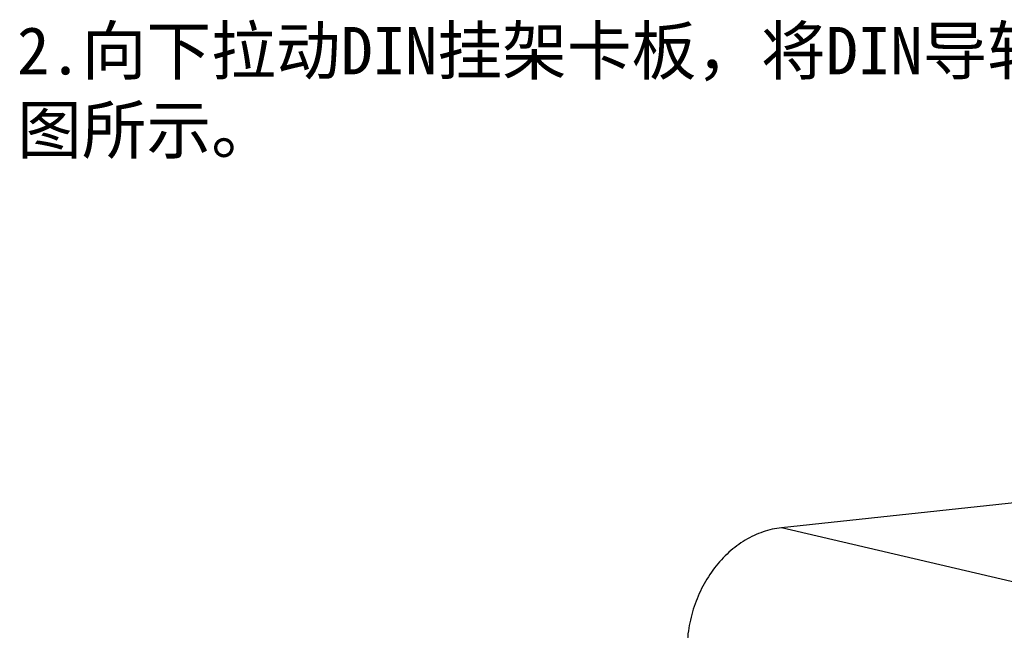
# Model space of a CAD drawing. Header units: millimetres. Extents: x 0 to 2731, y -3524 to -2222.
# Tile 160 of 221: x 2227 to 2331, y -3150 to -3086. Entities that reach past the tile are written whole.
import ezdxf

# ---------------------------------------------------------------- set-up
doc = ezdxf.new("R2010")
doc.units = ezdxf.units.MM
doc.header["$LTSCALE"] = 46.255
doc.layers.add('00_COMPONENTS', color=7, linetype='CONTINUOUS')
doc.layers.add('50_ALL_DETAILS', color=7, linetype='CONTINUOUS')
doc.styles.get("Standard").update_dxf_attribs({"font": 'simfang.ttf'})

msp = doc.modelspace()

# ---------------------------------------------------------------- linework, layer by layer
at = {"layer": '00_COMPONENTS', "color": 7}
msp.add_line((2416.882, -3127.472), (2307.155, -3139.139), dxfattribs=at)
at = {"layer": '00_COMPONENTS', "color": 4}
msp.add_line((2342.342, -3147.393), (2307.155, -3139.139), dxfattribs=at)
at = {"layer": '00_COMPONENTS', "color": 7}
msp.add_open_spline([(2307.155, -3139.139), (2306.826, -3139.174), (2306.168, -3139.283), (2305.197, -3139.559), (2304.246, -3139.944), (2303.005, -3140.605), (2301.549, -3141.693), (2300.039, -3143.338), (2298.803, -3145.271), (2297.885, -3147.42), (2297.319, -3149.703), (2297.191, -3151.27), (2297.192, -3152.05)], degree=3, knots=[0, 0, 0, 0, 0.0558078, 0.1124748, 0.1701411, 0.2289104, 0.3497748, 0.4751118, 0.6041696, 0.7357135, 0.8682065, 1, 1, 1, 1], dxfattribs=at)

# ---------------------------------------------------------------- texts
at = {"layer": '50_ALL_DETAILS', "color": 3, "insert": (2226.606, -3086.417), "char_height": 5, "width": 213.94582, "attachment_point": 1}
msp.add_mtext('2.向下拉动DIN挂架卡板，将DIN导轨卡入挂架组件的导轨卡槽中，如下图所示。', dxfattribs=at)

doc.saveas('drawing.dxf')
